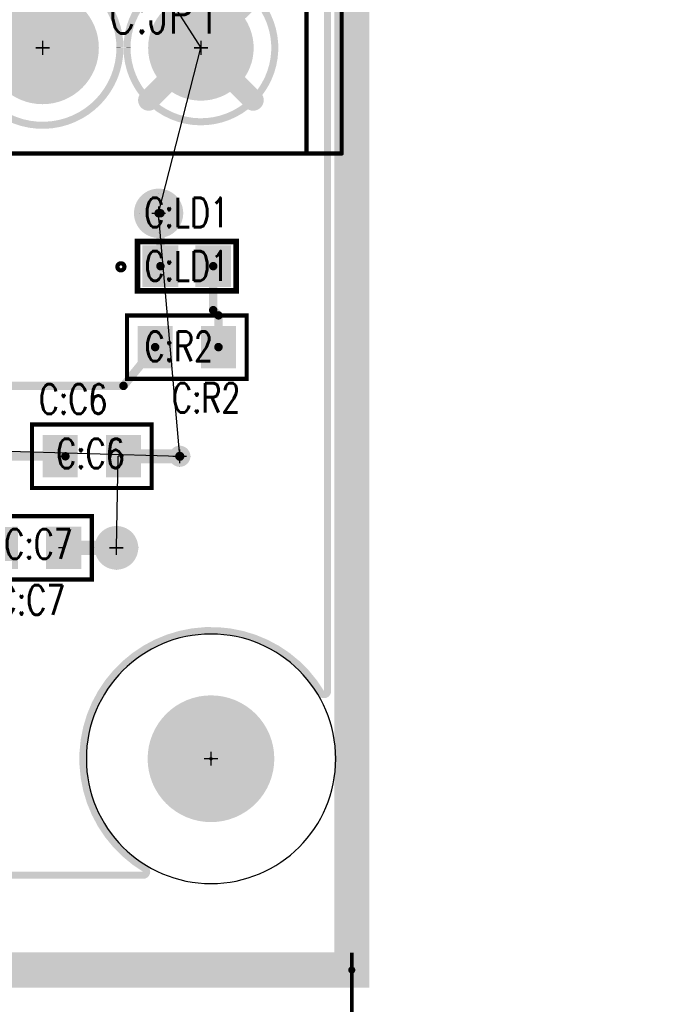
# Model space of a CAD drawing. Extents: x -4.8 to 11.7, y -3.6 to 8.1.
# Tile 26 of 53: x 6.6 to 7.6, y -0.3 to 1. Entities that reach past the tile are written whole.
import ezdxf
from ezdxf.enums import TextEntityAlignment as Align

# ---------------------------------------------------------------- set-up
doc = ezdxf.new("R2010")
doc.units = 0
for name, pattern in [('KEEPOUT_00011101$0', [2, 1, 1]), ('SIG_0', [2, 1, 1]), ('SIG_139', [2, 1, 1]), ('SIG_141', [2, 1, 1]), ('SIG_53', [2, 1, 1]), ('SIG_57', [2, 1, 1]), ('TRMIDX_2048', [2, 1, 1]), ('TRMIDX_4096', [2, 1, 1])]:
    doc.linetypes.add(name, pattern=pattern)
for name, color, linetype in [('2D_LINE_02', 231, 'CONTINUOUS'), ('2D_LINE_03', 112, 'CONTINUOUS'), ('BOARD_OUTLINE_00', 254, 'CONTINUOUS'), ('DIMENSION3_122', 254, 'CONTINUOUS'), ('DIMENSION4_122', 254, 'CONTINUOUS'), ('DIMENSION6_122', 254, 'CONTINUOUS'), ('DIMENSION7_122', 254, 'CONTINUOUS'), ('DRIL_NPLTE_THRU_01', 16, 'CONTINUOUS'), ('DRIL_NPLTE_THRU_04', 176, 'CONTINUOUS'), ('DRIL_PLTE_THRU_01', 16, 'CONTINUOUS'), ('DRIL_PLTE_THRU_04', 176, 'CONTINUOUS'), ('DRIL_SYMBOL', 254, 'CONTINUOUS'), ('KEEPOUT_00', 2, 'CONTINUOUS'), ('LINK_00', 2, 'CONTINUOUS'), ('PADS_BOT', 5, 'CONTINUOUS'), ('PADS_INNER', 1, 'CONTINUOUS'), ('PADS_TOP', 1, 'CONTINUOUS'), ('PART_NAME_123', 255, 'CONTINUOUS'), ('PART_NAME_129', 2, 'CONTINUOUS'), ('PART_TOP_2DLINE_123', 255, 'CONTINUOUS'), ('PART_TOP_2DLINE_129', 2, 'CONTINUOUS'), ('POUR_OUTLINE_04', 5, 'CONTINUOUS'), ('POUR_PADTHERM_04', 5, 'CONTINUOUS'), ('POUR_VIATHERM_04', 5, 'CONTINUOUS'), ('POUR_VOID_04', 5, 'CONTINUOUS'), ('TRACE_01', 1, 'CONTINUOUS'), ('VIAPTS', 56, 'CONTINUOUS')]:
    doc.layers.add(name, color=color, linetype=linetype)
doc.styles.add('W0$001', font='simplex', dxfattribs={"width": 0.75})
doc.styles.add('W0$006', font='simplex', dxfattribs={"width": 0.75})

# ---------------------------------------------------------------- blocks, each defined once
blk = doc.blocks.new('SMOOTH_0$01')
at = {"const_width": 0.005}
blk.add_lwpolyline([(-0.0025, 0, 1), (0.0025, 0, 1)], format="xyb", close=True, dxfattribs=at)
blk = doc.blocks.new('BOARD_1')
at = {"layer": 'BOARD_OUTLINE_00', "const_width": 0.01}
blk.add_lwpolyline([(0.0943, 1.2005), (7.4193, 1.2005), (7.4193, -5.5995), (0.0943, -5.5995)], close=True, dxfattribs=at)
at = {"layer": 'BOARD_OUTLINE_00'}
blk.add_blockref('SMOOTH_0$01', (7.4193, -5.5995), dxfattribs=at)
blk = doc.blocks.new('D_2aadeaa_166')
at = {"layer": 'DIMENSION3_122', "linetype": 'TRMIDX_4096', "const_width": 0.005}
blk.add_lwpolyline([(-0.195, 0), (-0.195, 0), (-0.195, 0)], close=True, dxfattribs=at)
at = {"layer": 'DIMENSION4_122', "linetype": 'TRMIDX_4096', "const_width": 0.005}
blk.add_lwpolyline([(-0.195, -1.215), (-0.195, -1.215), (-0.195, -1.215)], close=True, dxfattribs=at)
at = {"layer": 'DIMENSION7_122', "linetype": 'TRMIDX_4096', "const_width": 0.001}
for points in [[(0, 0), (2.62467e-05, 0)], [(0, -1.215), (2.62467e-05, -1.215)]]:
    blk.add_lwpolyline(points, dxfattribs=at)
blk = doc.blocks.new('SMOOTH_0$05')
at = {"const_width": 0.025}
blk.add_lwpolyline([(-0.0125, 0, 1), (0.0125, 0, 1)], format="xyb", close=True, dxfattribs=at)
blk = doc.blocks.new('DRAWING_167')
at = {"layer": '2D_LINE_02', "const_width": 0.05}
blk.add_lwpolyline([(0.0943, 1.2005), (7.4193, 1.2005), (7.4193, -5.5995), (0.0943, -5.5995)], close=True, dxfattribs=at)
at = {"layer": '2D_LINE_02'}
blk.add_blockref('SMOOTH_0$05', (7.4193, -5.5995), dxfattribs=at)
blk = doc.blocks.new('DRAWING_168')
at = {"layer": '2D_LINE_03', "const_width": 0.05}
blk.add_lwpolyline([(0.0943, 1.2005), (7.4193, 1.2005), (7.4193, -5.5995), (0.0943, -5.5995)], close=True, dxfattribs=at)
at = {"layer": '2D_LINE_03'}
blk.add_blockref('SMOOTH_0$05', (7.4193, -5.5995), dxfattribs=at)
blk = doc.blocks.new('D_1dfeghi_542')
at = {"layer": 'DIMENSION6_122', "linetype": 'TRMIDX_2048', "const_width": 0.005}
blk.add_lwpolyline([(7.1, -0.2750745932), (7.1, -0.6)], dxfattribs=at)
at = {"layer": 'DIMENSION7_122', "linetype": 'TRMIDX_2048', "const_width": 0.001}
blk.add_lwpolyline([(7.1, -0.2250745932), (7.1000262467, -0.2250745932)], dxfattribs=at)
blk = doc.blocks.new('POUR_VOID_23')
at = {"layer": 'POUR_VOID_04', "const_width": 0.01}
blk.add_lwpolyline([(-10.809213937, -18.2608527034, -2.6608724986), (-10.9001, -18.3651074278, 0.0103751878), (-10.9001047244, -18.3649, 0.0103751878), (-10.9001, -18.3646925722, -0.1422022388), (-10.8836695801, -18.3085043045, 0.6487713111), (-10.8887047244, -18.3008860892, -0.0707960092), (-10.9203958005, -18.3016117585, 0.6204014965), (-10.9252959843, -18.3091125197, -0.1332794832), (-10.9101, -18.3646921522, 0.0103961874), (-10.9100952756, -18.3649, 0.0103961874), (-10.9101, -18.3651078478, -2.6074100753), (-11.0082648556, -18.2555383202, 0.6203998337), (-11.0034449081, -18.2479857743, -1.8276336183), (-10.8140227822, -18.2530896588, 0.6487722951)], format="xyb", close=True, dxfattribs=at)
blk = doc.blocks.new('POUR_OUTLINE_22')
at = {"layer": 'POUR_OUTLINE_04', "const_width": 0.01}
blk.add_lwpolyline([(-12.3701, -18.0905109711), (-12.3701, -18.4034167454, 0.1474788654), (-12.3692666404, -18.4061806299, -0.3015138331), (-12.3692666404, -18.4736193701, 0.1474788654), (-12.3701, -18.4763832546), (-12.3701, -19.0147480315, 0.0075997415), (-12.3700976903, -19.0149, 0.0075997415), (-12.3701, -19.0150519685), (-12.3701, -19.3771505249, 0.6786940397), (-12.3614636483, -19.3805822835, -2.5165967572), (-12.3614636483, -19.4492177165, 0.6786940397), (-12.3701, -19.4526494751), (-12.3701, -19.5349, 0.4142135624), (-12.3651, -19.5399), (-10.8771509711, -19.5399, 0.7602868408), (-10.874574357, -19.5306150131, -1.2808714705), (-10.624390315, -19.2809501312, 0.7611054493), (-10.6151, -19.2783824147), (-10.6151, -18.0649, 0.4142135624)], format="xyb", dxfattribs=at)
blk.add_blockref('POUR_VOID_23', (0, 0))
blk = doc.blocks.new('POUR_VIATHERM_34')
at = {"layer": 'POUR_VIATHERM_04'}
for points in [[(-10.9151, -19.0439), (-10.9151, -19.0439)], [(-10.9461, -19.0749), (-10.9461, -19.0749)], [(-10.8841, -19.0749), (-10.8841, -19.0749)], [(-10.9151, -19.1059), (-10.9151, -19.1059)]]:
    blk.add_lwpolyline(points, dxfattribs=at)
blk = doc.blocks.new('POUR_PADTHERM_36')
at = {"layer": 'POUR_PADTHERM_04', "const_width": 0.015}
for points in [[(-10.7261570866, -18.2853505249), (-10.7473702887, -18.306563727, 1), (-10.736763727, -18.3171702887), (-10.7155505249, -18.2959570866, 1), (-10.7261570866, -18.2853505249)], [(-10.8640429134, -18.4444494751), (-10.8428297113, -18.423236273, 1), (-10.853436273, -18.4126297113), (-10.8746494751, -18.4338429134, 1), (-10.8640429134, -18.4444494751)], [(-10.7155505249, -18.4338429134), (-10.736763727, -18.4126297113, 1), (-10.7473702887, -18.423236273), (-10.7261570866, -18.4444494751, 1), (-10.7155505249, -18.4338429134)]]:
    blk.add_lwpolyline(points, format="xyb", dxfattribs=at)
blk = doc.blocks.new('POUR_VIATHERM_37')
at = {"layer": 'POUR_VIATHERM_04'}
for points in [[(-10.8251, -18.9299), (-10.8251, -18.9299)], [(-10.8401, -18.9449), (-10.8401, -18.9449)], [(-10.8101, -18.9449), (-10.8101, -18.9449)], [(-10.8251, -18.9599), (-10.8251, -18.9599)]]:
    blk.add_lwpolyline(points, dxfattribs=at)
blk = doc.blocks.new('POUR_VIATHERM_38')
at = {"layer": 'POUR_VIATHERM_04'}
for points in [[(-10.8552, -18.5723), (-10.8552, -18.5723)], [(-10.8827, -18.5998), (-10.8827, -18.5998)], [(-10.8277, -18.5998), (-10.8277, -18.5998)], [(-10.8552, -18.6273), (-10.8552, -18.6273)]]:
    blk.add_lwpolyline(points, dxfattribs=at)
blk = doc.blocks.new('POUR_HEADER_0')
for name in ['POUR_OUTLINE_22', 'POUR_PADTHERM_36', 'POUR_VIATHERM_38', 'POUR_VIATHERM_37', 'POUR_VIATHERM_34']:
    blk.add_blockref(name, (13.7801, 18.0599))
blk = doc.blocks.new('SMOOTH_0$008')
at = {"const_width": 0.004}
blk.add_lwpolyline([(-0.002, 0, 1), (0.002, 0, 1)], format="xyb", close=True, dxfattribs=at)
blk = doc.blocks.new('SMOOTH_0$001')
at = {"const_width": 0.0005}
blk.add_lwpolyline([(-0.00025, 0, 1), (0.00025, 0, 1)], format="xyb", close=True, dxfattribs=at)
blk = doc.blocks.new('PART_BODY_TOP_258')
at = {"layer": 'PART_TOP_2DLINE_123', "const_width": 0.008}
blk.add_lwpolyline([(-0.07, -0.035), (0.07, -0.035), (0.07, 0.035), (-0.07, 0.035)], close=True, dxfattribs=at)
at = {"layer": 'PART_TOP_2DLINE_123', "const_width": 0.006}
blk.add_lwpolyline([(-0.0986808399, -0.0009368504, 1), (-0.0886808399, -0.0009368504, 1)], format="xyb", close=True, dxfattribs=at)
at = {"layer": 'PART_TOP_2DLINE_129', "const_width": 0.001}
blk.add_lwpolyline([(-0.07, -0.035), (0.07, -0.035), (0.07, 0.035), (-0.07, 0.035)], close=True, dxfattribs=at)
blk.add_lwpolyline([(-0.0986808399, -0.0009368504, 1), (-0.0886808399, -0.0009368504, 1)], format="xyb", close=True, dxfattribs=at)
at = {"layer": 'PART_TOP_2DLINE_123'}
for p in [(-0.07, 0.035), (0.07, 0.035), (-0.07, -0.035), (0.07, -0.035)]:
    blk.add_blockref('SMOOTH_0$008', p, dxfattribs=at)
at = {"layer": 'PART_TOP_2DLINE_129'}
for p in [(-0.07, 0.035), (0.07, 0.035), (-0.07, -0.035), (0.07, -0.035)]:
    blk.add_blockref('SMOOTH_0$001', p, dxfattribs=at)
blk = doc.blocks.new('DRIL_HOLE_0')
blk.add_lwpolyline([(0, 0, 1), (0, 0, 1)], format="xyb", close=True)
blk = doc.blocks.new('PAD_0')
blk.add_lwpolyline([(0, 0, 1), (0, 0, 1)], format="xyb", close=True)
blk = doc.blocks.new('PAD_87')
at = {"const_width": 0.051}
blk.add_lwpolyline([(-0.0295, 0), (0.0295, 0)], dxfattribs=at)
blk = doc.blocks.new('STK_TOP_61')
at = {"layer": 'DRIL_PLTE_THRU_01'}
blk.add_blockref('DRIL_HOLE_0', (0, 0), dxfattribs=at)
at = {"layer": 'DRIL_PLTE_THRU_04'}
blk.add_blockref('DRIL_HOLE_0', (0, 0), dxfattribs=at)
at = {"layer": 'PADS_BOT'}
blk.add_blockref('PAD_0', (0, 0), dxfattribs=at)
at = {"layer": 'PADS_INNER'}
blk.add_blockref('PAD_0', (0, 0), dxfattribs=at)
at = {"layer": 'PADS_TOP', "rotation": 90}
blk.add_blockref('PAD_87', (0, 0), dxfattribs=at)
blk = doc.blocks.new('SYM_TOP_91')
for name, p in [('STK_TOP_61', (-0.0375, 0)), ('STK_TOP_61', (0.0375, 0)), ('PART_BODY_TOP_258', (0, 0))]:
    blk.add_blockref(name, p)
blk = doc.blocks.new('PART_TOP_220')
blk.add_blockref('SYM_TOP_91', (0, 0))
at = {"layer": 'PART_NAME_123', "style": 'W0$006', "width": 0.75}
blk.add_text('C:LD1', height=0.042, dxfattribs=at).set_placement((-0.0602, 0.0552))
at = {"layer": 'PART_NAME_129', "style": 'W0$001', "width": 0.75}
blk.add_text('C:LD1', height=0.042, dxfattribs=at).set_placement((0, 0.0003281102), align=Align.MIDDLE_CENTER)
blk = doc.blocks.new('SMOOTH_0$006')
at = {"const_width": 0.003}
blk.add_lwpolyline([(-0.0015, 0, 1), (0.0015, 0, 1)], format="xyb", close=True, dxfattribs=at)
blk = doc.blocks.new('PART_BODY_TOP_187')
at = {"layer": 'PART_TOP_2DLINE_123', "const_width": 0.006}
blk.add_lwpolyline([(0.085, 0.045), (0.085, -0.045), (-0.085, -0.045), (-0.085, 0.045)], close=True, dxfattribs=at)
at = {"layer": 'PART_TOP_2DLINE_129', "const_width": 0.001}
blk.add_lwpolyline([(0.085, 0.045), (0.085, -0.045), (-0.085, -0.045), (-0.085, 0.045)], close=True, dxfattribs=at)
at = {"layer": 'PART_TOP_2DLINE_123'}
for p in [(-0.085, 0.045), (0.085, 0.045), (-0.085, -0.045), (0.085, -0.045)]:
    blk.add_blockref('SMOOTH_0$006', p, dxfattribs=at)
at = {"layer": 'PART_TOP_2DLINE_129'}
for p in [(-0.085, 0.045), (0.085, 0.045), (-0.085, -0.045), (0.085, -0.045)]:
    blk.add_blockref('SMOOTH_0$001', p, dxfattribs=at)
blk = doc.blocks.new('PAD_2')
at = {"const_width": 0.05}
blk.add_lwpolyline([(-0.03, 0), (0.03, 0)], dxfattribs=at)
blk = doc.blocks.new('STK_TOP_29')
at = {"layer": 'DRIL_NPLTE_THRU_01'}
blk.add_blockref('DRIL_HOLE_0', (0, 0), dxfattribs=at)
at = {"layer": 'DRIL_NPLTE_THRU_04'}
blk.add_blockref('DRIL_HOLE_0', (0, 0), dxfattribs=at)
at = {"layer": 'PADS_BOT'}
blk.add_blockref('PAD_0', (0, 0), dxfattribs=at)
at = {"layer": 'PADS_INNER'}
blk.add_blockref('PAD_0', (0, 0), dxfattribs=at)
at = {"layer": 'PADS_TOP', "rotation": 90}
blk.add_blockref('PAD_2', (0, 0), dxfattribs=at)
blk = doc.blocks.new('SYM_TOP_20')
for name, p in [('PART_BODY_TOP_187', (0, 0)), ('STK_TOP_29', (-0.045, 0)), ('STK_TOP_29', (0.045, 0))]:
    blk.add_blockref(name, p)
blk = doc.blocks.new('PART_TOP_246')
blk.add_blockref('SYM_TOP_20', (0, 0))
at = {"layer": 'PART_NAME_123', "style": 'W0$006', "width": 0.75}
blk.add_text('C:C6', height=0.042, rotation=180, dxfattribs=at).set_placement((0.0752, -0.0601999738))
at = {"layer": 'PART_NAME_129', "style": 'W0$001', "width": 0.75}
blk.add_text('C:C6', height=0.042, rotation=180, dxfattribs=at).set_placement((0.002, -0.004), align=Align.MIDDLE_CENTER)
blk = doc.blocks.new('PART_TOP_247')
blk.add_blockref('SYM_TOP_20', (0, 0))
at = {"layer": 'PART_NAME_123', "style": 'W0$006', "width": 0.75}
blk.add_text('C:C7', height=0.042, rotation=180, dxfattribs=at).set_placement((0.0499999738, 0.095))
at = {"layer": 'PART_NAME_129', "style": 'W0$001', "width": 0.75}
blk.add_text('C:C7', height=0.042, rotation=180, dxfattribs=at).set_placement((-0.0094, -0.0054), align=Align.MIDDLE_CENTER)
blk = doc.blocks.new('PART_BODY_TOP_210')
at = {"layer": 'PART_TOP_2DLINE_123', "const_width": 0.006}
for points in [[(-0.2, 0.15), (0.325, 0.15)], [(-0.2, -0.275), (-0.2, 0.15)], [(-0.15, 0.15), (-0.15, -0.275)], [(0.325, 0.15), (0.325, -0.275)], [(0.325, -0.275), (-0.2, -0.275)]]:
    blk.add_lwpolyline(points, dxfattribs=at)
at = {"layer": 'PART_TOP_2DLINE_129', "const_width": 0.001}
for points in [[(-0.2, -0.275), (-0.2, 0.15)], [(-0.2, 0.15), (0.325, 0.15)], [(-0.15, 0.15), (-0.15, -0.275)], [(0.325, 0.15), (0.325, -0.275)], [(0.325, -0.275), (-0.2, -0.275)]]:
    blk.add_lwpolyline(points, dxfattribs=at)
at = {"layer": 'PART_TOP_2DLINE_123'}
for p in [(-0.2, 0.15), (-0.2, 0.15), (-0.15, 0.15), (0.325, 0.15), (0.325, 0.15), (-0.2, -0.275), (-0.2, -0.275), (-0.15, -0.275), (0.325, -0.275), (0.325, -0.275)]:
    blk.add_blockref('SMOOTH_0$006', p, dxfattribs=at)
at = {"layer": 'PART_TOP_2DLINE_129'}
for p in [(-0.2, 0.15), (-0.2, 0.15), (-0.15, 0.15), (0.325, 0.15), (0.325, 0.15), (-0.2, -0.275), (-0.2, -0.275), (-0.15, -0.275), (0.325, -0.275), (0.325, -0.275)]:
    blk.add_blockref('SMOOTH_0$001', p, dxfattribs=at)
blk = doc.blocks.new('DRIL_SYMBOL_0$11')
at = {"layer": 'DRIL_SYMBOL', "const_width": 0.002}
for points in [[(-0.01, 0), (0.01, 0)], [(0, -0.01), (0, 0.01)]]:
    blk.add_lwpolyline(points, dxfattribs=at)
blk = doc.blocks.new('DRIL_HOLE_0$11')
at = {"const_width": 0.055}
blk.add_lwpolyline([(-0.0275, 0, 1), (0.0275, 0, 1)], format="xyb", close=True, dxfattribs=at)
blk.add_blockref('DRIL_SYMBOL_0$11', (0, 0))
blk = doc.blocks.new('PAD_42')
at = {"const_width": 0.075}
blk.add_lwpolyline([(0, -0.0375, 1), (0, 0.0375, 1)], format="xyb", close=True, dxfattribs=at)
blk = doc.blocks.new('STK_TOP_57')
at = {"layer": 'DRIL_PLTE_THRU_01'}
blk.add_blockref('DRIL_HOLE_0$11', (0, 0), dxfattribs=at)
at = {"layer": 'DRIL_PLTE_THRU_04'}
blk.add_blockref('DRIL_HOLE_0$11', (0, 0), dxfattribs=at)
at = {"layer": 'PADS_BOT'}
blk.add_blockref('PAD_42', (0, 0), dxfattribs=at)
at = {"layer": 'PADS_INNER'}
blk.add_blockref('PAD_42', (0, 0), dxfattribs=at)
at = {"layer": 'PADS_TOP'}
blk.add_blockref('PAD_42', (0, 0), dxfattribs=at)
blk = doc.blocks.new('DRIL_SYMBOL_0$124')
at = {"layer": 'DRIL_SYMBOL', "const_width": 0.002}
for points in [[(-0.01, 0), (0.01, 0)], [(0, -0.01), (0, 0.01)]]:
    blk.add_lwpolyline(points, dxfattribs=at)
blk = doc.blocks.new('DRIL_HOLE_0$124')
at = {"const_width": 0.062}
blk.add_lwpolyline([(-0.031, 0, 1), (0.031, 0, 1)], format="xyb", close=True, dxfattribs=at)
blk.add_blockref('DRIL_SYMBOL_0$124', (0, 0))
blk = doc.blocks.new('PAD_124')
at = {"const_width": 0.08}
blk.add_lwpolyline([(0, -0.04, 1), (0, 0.04, 1)], format="xyb", close=True, dxfattribs=at)
blk = doc.blocks.new('STK_TOP_58')
at = {"layer": 'DRIL_PLTE_THRU_01'}
blk.add_blockref('DRIL_HOLE_0$124', (0, 0), dxfattribs=at)
at = {"layer": 'DRIL_PLTE_THRU_04'}
blk.add_blockref('DRIL_HOLE_0$124', (0, 0), dxfattribs=at)
at = {"layer": 'PADS_BOT'}
blk.add_blockref('PAD_124', (0, 0), dxfattribs=at)
at = {"layer": 'PADS_INNER'}
blk.add_blockref('PAD_124', (0, 0), dxfattribs=at)
at = {"layer": 'PADS_TOP'}
blk.add_blockref('PAD_124', (0, 0), dxfattribs=at)
blk = doc.blocks.new('PAD_126')
at = {"const_width": 0.0825}
blk.add_lwpolyline([(0, -0.04125, 1), (0, 0.04125, 1)], format="xyb", close=True, dxfattribs=at)
blk = doc.blocks.new('STK_TOP_56')
at = {"layer": 'DRIL_PLTE_THRU_01'}
blk.add_blockref('DRIL_HOLE_0$11', (0, 0), dxfattribs=at)
at = {"layer": 'DRIL_PLTE_THRU_04'}
blk.add_blockref('DRIL_HOLE_0$11', (0, 0), dxfattribs=at)
at = {"layer": 'PADS_BOT'}
blk.add_blockref('PAD_126', (0, 0), dxfattribs=at)
at = {"layer": 'PADS_INNER'}
blk.add_blockref('PAD_126', (0, 0), dxfattribs=at)
at = {"layer": 'PADS_TOP'}
blk.add_blockref('PAD_126', (0, 0), dxfattribs=at)
blk = doc.blocks.new('SYM_TOP_43')
for name, p in [('PART_BODY_TOP_210', (0, 0)), ('STK_TOP_57', (0, 0)), ('STK_TOP_58', (0.225, 0)), ('STK_TOP_56', (0.112, -0.175))]:
    blk.add_blockref(name, p)
blk = doc.blocks.new('PART_TOP_254')
blk.add_blockref('SYM_TOP_43', (0, 0))
at = {"layer": 'PART_NAME_123', "style": 'W0$006', "width": 0.75}
blk.add_text('C:JP1', height=0.042, rotation=-180, dxfattribs=at).set_placement((0.34, 0.1), align=Align.TOP_RIGHT)
at = {"layer": 'PART_NAME_129', "style": 'W0$001', "width": 0.75}
blk.add_text('C:JP1', height=0.056, rotation=180, dxfattribs=at).set_placement((0.1306, -0.0203999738))
blk = doc.blocks.new('PART_BODY_TOP_194')
at = {"layer": 'PART_TOP_2DLINE_123', "const_width": 0.006}
blk.add_lwpolyline([(0.085, 0.045), (0.085, -0.045), (-0.085, -0.045), (-0.085, 0.045)], close=True, dxfattribs=at)
at = {"layer": 'PART_TOP_2DLINE_129', "const_width": 0.001}
blk.add_lwpolyline([(0.085, 0.045), (0.085, -0.045), (-0.085, -0.045), (-0.085, 0.045)], close=True, dxfattribs=at)
at = {"layer": 'PART_TOP_2DLINE_123'}
for p in [(-0.085, 0.045), (0.085, 0.045), (-0.085, -0.045), (0.085, -0.045)]:
    blk.add_blockref('SMOOTH_0$006', p, dxfattribs=at)
at = {"layer": 'PART_TOP_2DLINE_129'}
for p in [(-0.085, 0.045), (0.085, 0.045), (-0.085, -0.045), (0.085, -0.045)]:
    blk.add_blockref('SMOOTH_0$001', p, dxfattribs=at)
blk = doc.blocks.new('SYM_TOP_27')
for name, p in [('PART_BODY_TOP_194', (0, 0)), ('STK_TOP_29', (-0.045, 0)), ('STK_TOP_29', (0.045, 0))]:
    blk.add_blockref(name, p)
blk = doc.blocks.new('PART_TOP_266')
blk.add_blockref('SYM_TOP_27', (0, 0))
at = {"layer": 'PART_NAME_123', "style": 'W0$006', "width": 0.75}
blk.add_text('C:R2', height=0.042, dxfattribs=at).set_placement((-0.021, -0.093))
at = {"layer": 'PART_NAME_129', "style": 'W0$001', "width": 0.75}
blk.add_text('C:R2', height=0.042, dxfattribs=at).set_placement((-0.06, -0.02))
blk = doc.blocks.new('PART_BODY_TOP_270')
at = {"layer": 'KEEPOUT_00', "linetype": 'KEEPOUT_00011101$0'}
blk.add_lwpolyline([(0.1771653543, 0, 1), (-0.1771653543, 0, 1)], format="xyb", close=True, dxfattribs=at)
blk = doc.blocks.new('DRIL_SYMBOL_0$18')
at = {"layer": 'DRIL_SYMBOL', "const_width": 0.002}
for points in [[(-0.01, 0), (0.01, 0)], [(0, -0.01), (0, 0.01)]]:
    blk.add_lwpolyline(points, dxfattribs=at)
blk = doc.blocks.new('DRIL_HOLE_0$18')
at = {"const_width": 0.09}
blk.add_lwpolyline([(-0.045, 0, 1), (0.045, 0, 1)], format="xyb", close=True, dxfattribs=at)
blk.add_blockref('DRIL_SYMBOL_0$18', (0, 0))
blk = doc.blocks.new('PAD_117')
at = {"const_width": 0.0025}
blk.add_lwpolyline([(0, -0.00125, 1), (0, 0.00125, 1)], format="xyb", close=True, dxfattribs=at)
blk = doc.blocks.new('STK_TOP_143')
at = {"layer": 'DRIL_NPLTE_THRU_01'}
blk.add_blockref('DRIL_HOLE_0$18', (0, 0), dxfattribs=at)
at = {"layer": 'DRIL_NPLTE_THRU_04'}
blk.add_blockref('DRIL_HOLE_0$18', (0, 0), dxfattribs=at)
at = {"layer": 'PADS_BOT'}
blk.add_blockref('PAD_117', (0, 0), dxfattribs=at)
at = {"layer": 'PADS_INNER'}
blk.add_blockref('PAD_117', (0, 0), dxfattribs=at)
at = {"layer": 'PADS_TOP'}
blk.add_blockref('PAD_117', (0, 0), dxfattribs=at)
blk = doc.blocks.new('SYM_TOP_103')
for name, p in [('PART_BODY_TOP_270', (0, 0)), ('STK_TOP_143', (-0.0001, 0.0001))]:
    blk.add_blockref(name, p)
blk = doc.blocks.new('PART_TOP_284')
blk.add_blockref('SYM_TOP_103', (0, 0))
blk = doc.blocks.new('SMOOTH_0$02')
at = {"const_width": 0.01}
blk.add_lwpolyline([(-0.005, 0, 1), (0.005, 0, 1)], format="xyb", close=True, dxfattribs=at)
blk = doc.blocks.new('SMOOTH_0$012')
at = {"const_width": 0.006}
blk.add_lwpolyline([(-0.003, 0, 1), (0.003, 0, 1)], format="xyb", close=True, dxfattribs=at)
blk = doc.blocks.new('DRIL_SYMBOL_0$028')
at = {"layer": 'DRIL_SYMBOL', "const_width": 0.002}
for points in [[(-0.01, 0), (0.01, 0)], [(0, -0.01), (0, 0.01)]]:
    blk.add_lwpolyline(points, dxfattribs=at)
blk = doc.blocks.new('DRIL_HOLE_0$028')
at = {"const_width": 0.014}
blk.add_lwpolyline([(-0.007, 0, 1), (0.007, 0, 1)], format="xyb", close=True, dxfattribs=at)
blk.add_blockref('DRIL_SYMBOL_0$028', (0, 0))
blk = doc.blocks.new('PAD_75')
at = {"const_width": 0.031}
blk.add_lwpolyline([(0, -0.0155, 1), (0, 0.0155, 1)], format="xyb", close=True, dxfattribs=at)
blk = doc.blocks.new('STK_TOP_6')
at = {"layer": 'DRIL_PLTE_THRU_01'}
blk.add_blockref('DRIL_HOLE_0$028', (0, 0), dxfattribs=at)
at = {"layer": 'DRIL_PLTE_THRU_04'}
blk.add_blockref('DRIL_HOLE_0$028', (0, 0), dxfattribs=at)
at = {"layer": 'PADS_BOT'}
blk.add_blockref('PAD_75', (0, 0), dxfattribs=at)
at = {"layer": 'PADS_INNER'}
blk.add_blockref('PAD_75', (0, 0), dxfattribs=at)
at = {"layer": 'PADS_TOP'}
blk.add_blockref('PAD_75', (0, 0), dxfattribs=at)
blk = doc.blocks.new('SYM_TOP_5')
blk.add_blockref('STK_TOP_6', (0, 0))
blk = doc.blocks.new('DRIL_SYMBOL_0$013')
at = {"layer": 'DRIL_SYMBOL', "const_width": 0.002}
for points in [[(-0.01, 0), (0.01, 0)], [(0, -0.01), (0, 0.01)]]:
    blk.add_lwpolyline(points, dxfattribs=at)
blk = doc.blocks.new('DRIL_HOLE_0$013')
at = {"const_width": 0.0065}
blk.add_lwpolyline([(-0.00325, 0, 1), (0.00325, 0, 1)], format="xyb", close=True, dxfattribs=at)
blk.add_blockref('DRIL_SYMBOL_0$013', (0, 0))
blk = doc.blocks.new('PAD_180')
at = {"const_width": 0.015}
blk.add_lwpolyline([(0, -0.0075, 1), (0, 0.0075, 1)], format="xyb", close=True, dxfattribs=at)
blk = doc.blocks.new('STK_TOP_5')
at = {"layer": 'DRIL_PLTE_THRU_01'}
blk.add_blockref('DRIL_HOLE_0$013', (0, 0), dxfattribs=at)
at = {"layer": 'DRIL_PLTE_THRU_04'}
blk.add_blockref('DRIL_HOLE_0$013', (0, 0), dxfattribs=at)
at = {"layer": 'PADS_BOT'}
blk.add_blockref('PAD_180', (0, 0), dxfattribs=at)
at = {"layer": 'PADS_INNER'}
blk.add_blockref('PAD_180', (0, 0), dxfattribs=at)
at = {"layer": 'PADS_TOP'}
blk.add_blockref('PAD_180', (0, 0), dxfattribs=at)
blk = doc.blocks.new('SYM_TOP_4')
blk.add_blockref('STK_TOP_5', (0, 0))
blk = doc.blocks.new('DRIL_SYMBOL_0$037')
at = {"layer": 'DRIL_SYMBOL', "const_width": 0.002}
for points in [[(-0.01, 0), (0.01, 0)], [(0, -0.01), (0, 0.01)]]:
    blk.add_lwpolyline(points, dxfattribs=at)
blk = doc.blocks.new('DRIL_HOLE_0$037')
at = {"const_width": 0.0185}
blk.add_lwpolyline([(-0.00925, 0, 1), (0.00925, 0, 1)], format="xyb", close=True, dxfattribs=at)
blk.add_blockref('DRIL_SYMBOL_0$037', (0, 0))
blk = doc.blocks.new('PAD_3')
at = {"const_width": 0.035}
blk.add_lwpolyline([(0, -0.0175, 1), (0, 0.0175, 1)], format="xyb", close=True, dxfattribs=at)
blk = doc.blocks.new('PAD_179')
at = {"const_width": 0.0275}
blk.add_lwpolyline([(0, -0.01375, 1), (0, 0.01375, 1)], format="xyb", close=True, dxfattribs=at)
blk = doc.blocks.new('STK_TOP_0')
at = {"layer": 'DRIL_PLTE_THRU_01'}
blk.add_blockref('DRIL_HOLE_0$037', (0, 0), dxfattribs=at)
at = {"layer": 'DRIL_PLTE_THRU_04'}
blk.add_blockref('DRIL_HOLE_0$037', (0, 0), dxfattribs=at)
at = {"layer": 'PADS_BOT'}
blk.add_blockref('PAD_179', (0, 0), dxfattribs=at)
at = {"layer": 'PADS_INNER'}
blk.add_blockref('PAD_3', (0, 0), dxfattribs=at)
at = {"layer": 'PADS_TOP'}
blk.add_blockref('PAD_179', (0, 0), dxfattribs=at)
blk = doc.blocks.new('SYM_TOP_1')
blk.add_blockref('STK_TOP_0', (0, 0))

msp = doc.modelspace()

# ---------------------------------------------------------------- linework, layer by layer
at = {"layer": 'LINK_00', "linetype": 'SIG_0'}
for p, q in [((6.7736, 1.1846), (6.8856, 1.0096)), ((6.8255, 0.7747), (6.8856, 1.0096)), ((6.8556, 0.4296), (6.8255, 0.7747)), ((6.4816, 0.4406), (6.8556, 0.4296)), ((6.7656, 0.2996), (6.7681, 0.4296)), ((6.7756, 0.4296), (6.7681, 0.4296)), ((6.6906, 0.2996), (6.6831, 0.2996))]:
    msp.add_line(p, q, dxfattribs=at)
at = {"layer": 'LINK_00', "linetype": 'SIG_57'}
msp.add_line((6.6856, 0.4296), (6.6931, 0.4296), dxfattribs=at)
at = {"layer": 'TRACE_01', "linetype": 'SIG_139', "const_width": 0.05}
msp.add_lwpolyline([(6.6606, 1.0096), (6.4756, 1.2196)], dxfattribs=at)
at = {"layer": 'TRACE_01', "linetype": 'SIG_0'}
for points, const_width in [([(6.8281, 0.6996), (6.8281, 0.7747), (6.8255, 0.7747)], 0.012), ([(6.8556, 0.4296), (6.7681, 0.4296)], 0.02), ([(6.6831, 0.2996), (6.7656, 0.2996)], 0.02)]:
    msp.add_lwpolyline(points, dxfattribs=dict(at, const_width=const_width))
at = {"layer": 'TRACE_01', "linetype": 'SIG_141', "const_width": 0.012}
msp.add_lwpolyline([(6.9106, 0.5846), (6.9105, 0.5847), (6.9105, 0.6297), (6.9031, 0.6371), (6.9031, 0.6996)], dxfattribs=at)
at = {"layer": 'TRACE_01', "linetype": 'SIG_53', "const_width": 0.012}
msp.add_lwpolyline([(6.5316, 0.4406), (6.5306, 0.5096), (6.5506, 0.5296), (6.7756, 0.5296), (6.8206, 0.5846)], dxfattribs=at)
at = {"layer": 'TRACE_01', "linetype": 'SIG_57', "const_width": 0.012}
msp.add_lwpolyline([(6.6931, 0.4296), (6.5816, 0.4296), (6.5816, 0.4406)], dxfattribs=at)

# ---------------------------------------------------------------- block references
for name, p in [('DRAWING_167', (-0.3193, 5.2995)), ('DRAWING_168', (-0.3193, 5.2995)), ('BOARD_1', (-0.3193, 5.2995)), ('D_2aadeaa_166', (7.5606, 1.2246)), ('PART_TOP_220', (6.8656, 0.6996)), ('PART_TOP_266', (6.8656, 0.5846)), ('PART_TOP_284', (6.9, 0)), ('D_1dfeghi_542', (0, 0))]:
    msp.add_blockref(name, p)
at = {"linetype": 'SIG_0'}
msp.add_blockref('POUR_HEADER_0', (3.9006, 1.3146), dxfattribs=at)
at = {"rotation": 180}
for name, p in [('PART_TOP_254', (6.8856, 1.0096)), ('PART_TOP_246', (6.7306, 0.4296)), ('PART_TOP_247', (6.6456, 0.2996))]:
    msp.add_blockref(name, p, dxfattribs=at)
at = {"layer": 'TRACE_01'}
for name, p in [('SMOOTH_0$05', (6.6606, 1.0096)), ('SMOOTH_0$012', (6.8255, 0.7747)), ('SMOOTH_0$012', (6.8281, 0.7747)), ('SMOOTH_0$012', (6.8281, 0.6996)), ('SMOOTH_0$012', (6.9031, 0.6996)), ('SMOOTH_0$012', (6.9031, 0.6371)), ('SMOOTH_0$012', (6.9105, 0.6297)), ('SMOOTH_0$012', (6.8206, 0.5846)), ('SMOOTH_0$012', (6.9105, 0.5847)), ('SMOOTH_0$012', (6.9106, 0.5846)), ('SMOOTH_0$012', (6.7756, 0.5296)), ('SMOOTH_0$012', (6.6931, 0.4296)), ('SMOOTH_0$02', (6.7681, 0.4296)), ('SMOOTH_0$02', (6.8556, 0.4296)), ('SMOOTH_0$02', (6.6831, 0.2996)), ('SMOOTH_0$02', (6.7656, 0.2996))]:
    msp.add_blockref(name, p, dxfattribs=at)
at = {"layer": 'VIAPTS', "linetype": 'SIG_0'}
for name, p in [('SYM_TOP_1', (6.8255, 0.7747)), ('SYM_TOP_4', (6.8556, 0.4296)), ('SYM_TOP_5', (6.7656, 0.2996))]:
    msp.add_blockref(name, p, dxfattribs=at)

doc.saveas('drawing.dxf')
